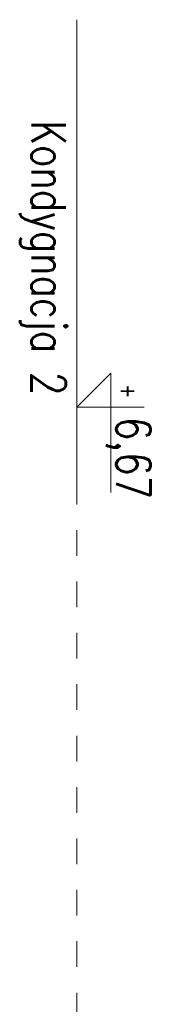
# Model space of a CAD drawing. Header units: millimetres. Extents: x 6354466 to 6508314, y -1889048 to -1342748.
# Tile 52 of 134: x 6364302 to 6364915, y -1744996 to -1740399. Entities that reach past the tile are written whole.
import ezdxf
from ezdxf.enums import TextEntityAlignment as Align

# ---------------------------------------------------------------- set-up
doc = ezdxf.new("R2010")
doc.units = ezdxf.units.MM
doc.linetypes.add('Przerywana', pattern=[4.8, 2.4, -2.4])
for name, color, linetype, lineweight in [('L-5', 152, 'Continuous', 9), ('L-HATCH', 252, 'Continuous', 5), ('L-OPIS', 142, 'Continuous', 9), ('L-TXT', 141, 'Continuous', 9)]:
    doc.layers.add(name, color=color, linetype=linetype, lineweight=lineweight)
doc.styles.add('160', font='simplex.shx', dxfattribs={"width": 0.8, "height": 160})
doc.styles.add('250', font='cdmsimpl.shx', dxfattribs={"width": 0.7, "height": 250})
doc.styles.add('BigSimpl', font='simplex.shx', dxfattribs={"width": 0.8})

# ---------------------------------------------------------------- blocks, each defined once
blk = doc.blocks.new('kota')
at = {"layer": 'L-5', "lineweight": 9, "ltscale": 13}
for p, q in [((202422.92, 343.02, -935.72), (202422.92, 308.11, -935.72)), ((202467.19, 325.77, -935.72), (202405.26, 325.77, -935.72)), ((202405.26, 325.77, -935.72), (202422.92, 308.11, -935.72))]:
    blk.add_line(p, q, dxfattribs=at)
at = {"layer": 'L-TXT', "style": 'BigSimpl', "width": 0.8}
blk.add_attdef('ZNAK', text='', height=10, dxfattribs=at).set_placement((202417.77, 326.55), align=Align.BOTTOM_RIGHT)

msp = doc.modelspace()

# ---------------------------------------------------------------- linework, layer by layer
at = {"layer": 'L-HATCH', "linetype": 'Przerywana', "lineweight": 13, "ltscale": 50}
msp.add_line((6364567.9, -1742542), (6364567.9, -1763347.8), dxfattribs=at)
at = {"layer": 'L-TXT', "linetype": 'Continuous', "lineweight": 13, "ltscale": 0.5}
msp.add_line((6364567.9, -1740399.2), (6364567.9, -1742542), dxfattribs=at)

# ---------------------------------------------------------------- block references
at = {"layer": 'L-OPIS'}
ref = msp.add_blockref('kota', (6361794.9, 79598, 8421.4), dxfattribs=dict(at, xscale=9, yscale=9, zscale=9, rotation=270))
ref.add_attrib('ZNAK', '+', dxfattribs={"layer": 'L-TXT', "height": 90, "rotation": 270, "style": '250', "width": 0.8}).set_placement((6364733.8, -1742161.9, 8421.4), align=Align.BOTTOM_RIGHT)

# ---------------------------------------------------------------- texts
at = {"layer": 'L-OPIS', "char_height": 160, "width": 2915.425, "attachment_point": 1, "rotation": 270, "style": '160'}
for s, insert in [('Kondygnacja 2', (6364516.9, -1740869.7)), ('6,67', (6364911.9, -1742253.3))]:
    msp.add_mtext(s, dxfattribs=dict(at, insert=insert))

doc.saveas('drawing.dxf')
